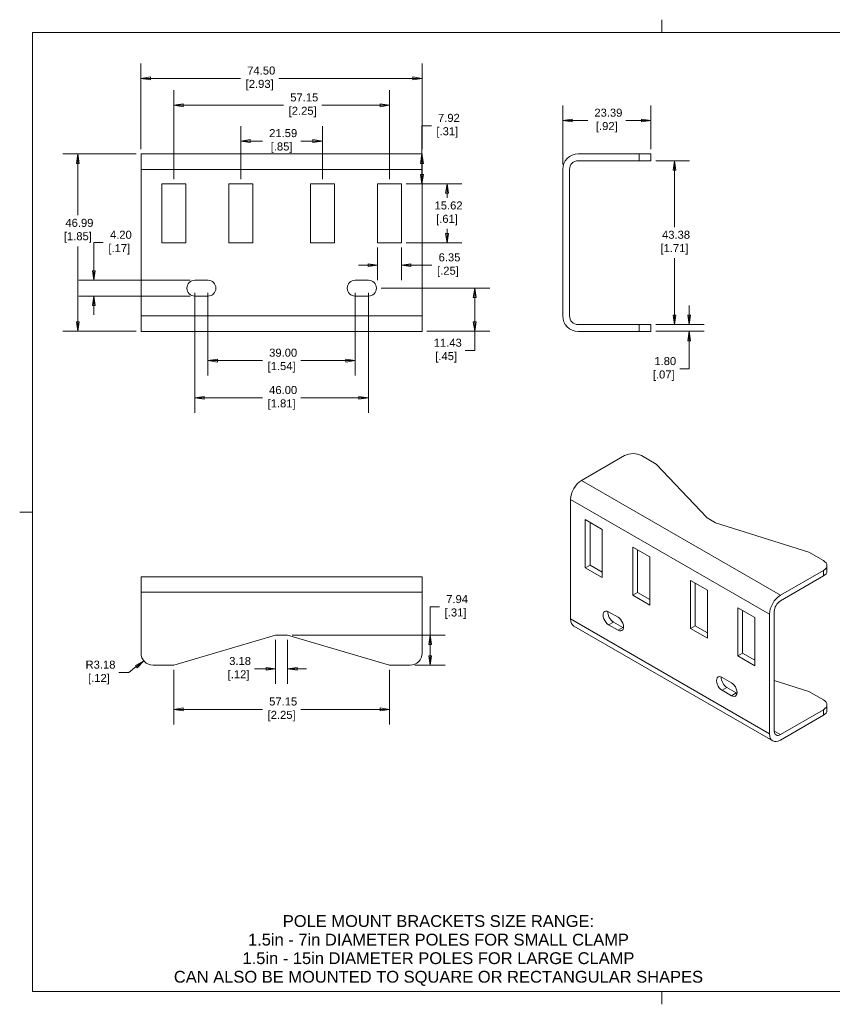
# Model space of a CAD drawing. Header units: millimetres. Extents: x 5 to 345, y 5 to 265.
# Tile 1 of 17: x 5 to 220, y 5 to 265. Entities that reach past the tile are written whole.
import ezdxf

# ---------------------------------------------------------------- set-up
doc = ezdxf.new("R2010")
doc.units = ezdxf.units.MM
doc.header["$LTSCALE"] = 1.25
for name, color, linetype, lineweight in [('Dimension (ANSI)', 7, 'Continuous', 9), ('Sketch Geometry (ANSI)', 7, 'Continuous', 9), ('Symbol (ANSI)', 7, 'Continuous', 9), ('Visible (ANSI)', 7, 'Continuous', 9), ('Visible Narrow (ANSI)', 7, 'Continuous', 9)]:
    doc.layers.add(name, color=color, linetype=linetype, lineweight=lineweight)
doc.styles.add('Note Text (ANSI)', font='arial.ttf')
doc.dimstyles.new('Default - mm_inch (ANSI)', dxfattribs={"dimscale": 1.25, "dimtxt": 1.7, "dimasz": 2, "dimexe": 3.175, "dimexo": 1, "dimgap": 0.8, "dimtad": 0, "dimtih": 1, "dimtoh": 1, "dimrnd": 1e-08, "dimzin": 4, "dimdsep": 46, "dimtxsty": 'Note Text (ANSI)', "dimblk": 'Filled-1', "dimcen": 0.09, "dimdle": 10, "dimclrd": 256, "dimclre": 256, "dimclrt": 256, "dimadec": 1, "dimazin": 0, "dimtfac": 1.176471, "dimtofl": 0, "dimtmove": 0, "dimatfit": 3, "dimfxl": 1, "dimtolj": 1, "dimtzin": 0, "dimlwd": -1, "dimlwe": -1, "dimarcsym": 0})

# ---------------------------------------------------------------- blocks, each defined once
blk = doc.blocks.new('Borders Default Border')
at = {"layer": 'Sketch Geometry (ANSI)'}
for p, q in [((139.7, 209.55), (139.7, 212.27)), ((6.35, 107.95), (3.63, 107.95)), ((139.7, 6.35), (139.7, 3.63))]:
    blk.add_line(p, q, dxfattribs=at)
at = {"layer": 'Sketch Geometry (ANSI)', "flags": 128}
blk.add_lwpolyline([(6.35, 6.35), (6.35, 209.55), (273.05, 209.55), (273.05, 6.35), (6.35, 6.35)], dxfattribs=at)
blk = doc.blocks.new('Filled-1')
at = {"color": 0}
for p, q in [((0, 0), (-1, 0.15)), ((-1, 0.15), (-1, -0.15)), ((-1, 0), (0, 0)), ((-1, -0.15), (0, 0))]:
    blk.add_line(p, q, dxfattribs=at)
at = {"color": 0, "flags": 128}
blk.add_lwpolyline([(-1, -0.15), (0, 0), (-1, 0.15), (-1, -0.15)], dxfattribs=at)
at = {"color": 0}
blk.add_solid([(-1, -0.15), (0, 0), (-1, 0.15), (-1, -0.15)], dxfattribs=at)
blk = doc.blocks.new('*D7')
at = {"layer": 'Defpoints', "color": 0, "transparency": 16777216}
for p in [(36.68, 229.78), (19.95, 182.79), (36.68, 182.79)]:
    blk.add_point(p, dxfattribs=at)
at = {"layer": 'Dimension (ANSI)', "transparency": 16777216}
for p, q in [((35.43, 229.78), (15.98, 229.78)), ((19.95, 227.28), (19.95, 213.57)), ((19.95, 185.29), (19.95, 205.3)), ((35.43, 182.79), (15.98, 182.79))]:
    blk.add_line(p, q, dxfattribs=at)
at = {"layer": 'Dimension (ANSI)', "transparency": 16777216, "xscale": 2.5, "yscale": 2.5, "zscale": 2.5}
for p, rotation in [((19.95, 229.78), 90), ((19.95, 182.79), 270)]:
    blk.add_blockref('Filled-1', p, dxfattribs=dict(at, rotation=rotation))
at = {"layer": 'Dimension (ANSI)', "transparency": 16777216, "insert": (19.95, 209.43), "char_height": 2.125, "attachment_point": 5, "style": 'Note Text (ANSI)'}
blk.add_mtext('\\A1; 46.99\\P[1.85]', dxfattribs=at)
blk = doc.blocks.new('*D8')
at = {"layer": 'Defpoints', "color": 0, "transparency": 16777216}
for p in [(36.68, 249.78), (36.68, 229.78), (111.18, 229.78)]:
    blk.add_point(p, dxfattribs=at)
at = {"layer": 'Dimension (ANSI)', "transparency": 16777216}
for p, q in [((36.68, 231.03), (36.68, 253.75)), ((111.18, 231.03), (111.18, 253.75)), ((39.18, 249.78), (63.07, 249.78)), ((108.68, 249.78), (73.18, 249.78))]:
    blk.add_line(p, q, dxfattribs=at)
at = {"layer": 'Dimension (ANSI)', "transparency": 16777216, "xscale": 2.5, "yscale": 2.5, "zscale": 2.5, "rotation": 180}
blk.add_blockref('Filled-1', (36.68, 249.78), dxfattribs=at)
at = {"layer": 'Dimension (ANSI)', "transparency": 16777216, "xscale": 2.5, "yscale": 2.5, "zscale": 2.5}
blk.add_blockref('Filled-1', (111.18, 249.78), dxfattribs=at)
at = {"layer": 'Dimension (ANSI)', "transparency": 16777216, "insert": (68.13, 249.78), "char_height": 2.125, "attachment_point": 5, "style": 'Note Text (ANSI)'}
blk.add_mtext('\\A1; 74.50\\P[2.93]', dxfattribs=at)
blk = doc.blocks.new('*D9')
at = {"layer": 'Defpoints', "color": 0, "transparency": 16777216}
for p in [(171.79, 227.97), (171.79, 184.59), (178.01, 184.59)]:
    blk.add_point(p, dxfattribs=at)
at = {"layer": 'Dimension (ANSI)', "transparency": 16777216}
for p, q in [((173.04, 227.97), (181.98, 227.97)), ((178.01, 225.47), (178.01, 210.42)), ((178.01, 187.09), (178.01, 202.14)), ((173.04, 184.59), (181.98, 184.59))]:
    blk.add_line(p, q, dxfattribs=at)
at = {"layer": 'Dimension (ANSI)', "transparency": 16777216, "xscale": 2.5, "yscale": 2.5, "zscale": 2.5}
for p, rotation in [((178.01, 227.97), 90), ((178.01, 184.59), 270)]:
    blk.add_blockref('Filled-1', p, dxfattribs=dict(at, rotation=rotation))
at = {"layer": 'Dimension (ANSI)', "transparency": 16777216, "insert": (178.01, 206.28), "char_height": 2.125, "attachment_point": 5, "style": 'Note Text (ANSI)'}
blk.add_mtext('\\A1; 43.38\\P[1.71]', dxfattribs=at)
blk = doc.blocks.new('*D10')
at = {"layer": 'Defpoints', "color": 0, "transparency": 16777216}
for p in [(148.4, 238.61), (171.79, 229.78), (148.4, 225.69)]:
    blk.add_point(p, dxfattribs=at)
at = {"layer": 'Dimension (ANSI)', "transparency": 16777216}
for p, q in [((148.4, 226.94), (148.4, 242.58)), ((171.79, 231.03), (171.79, 242.58)), ((150.9, 238.61), (155.03, 238.61)), ((169.29, 238.61), (165.15, 238.61))]:
    blk.add_line(p, q, dxfattribs=at)
at = {"layer": 'Dimension (ANSI)', "transparency": 16777216, "xscale": 2.5, "yscale": 2.5, "zscale": 2.5, "rotation": 180}
blk.add_blockref('Filled-1', (148.4, 238.61), dxfattribs=at)
at = {"layer": 'Dimension (ANSI)', "transparency": 16777216, "xscale": 2.5, "yscale": 2.5, "zscale": 2.5}
blk.add_blockref('Filled-1', (171.79, 238.61), dxfattribs=at)
at = {"layer": 'Dimension (ANSI)', "transparency": 16777216, "insert": (160.09, 238.61), "char_height": 2.125, "attachment_point": 5, "style": 'Note Text (ANSI)'}
blk.add_mtext('\\A1; 23.39\\P[.92]', dxfattribs=at)
blk = doc.blocks.new('*D11')
at = {"layer": 'Defpoints', "color": 0, "transparency": 16777216}
for p in [(72.35, 102.32), (75.52, 102.32), (75.52, 93.39)]:
    blk.add_point(p, dxfattribs=at)
at = {"layer": 'Dimension (ANSI)', "transparency": 16777216}
for p, q in [((72.35, 101.07), (72.35, 89.42)), ((75.52, 101.07), (75.52, 89.42)), ((69.85, 93.39), (66.75, 93.39)), ((78.02, 93.39), (80.52, 93.39))]:
    blk.add_line(p, q, dxfattribs=at)
at = {"layer": 'Dimension (ANSI)', "transparency": 16777216, "xscale": 2.5, "yscale": 2.5, "zscale": 2.5}
blk.add_blockref('Filled-1', (72.35, 93.39), dxfattribs=at)
at = {"layer": 'Dimension (ANSI)', "transparency": 16777216, "xscale": 2.5, "yscale": 2.5, "zscale": 2.5, "rotation": 180}
blk.add_blockref('Filled-1', (75.52, 93.39), dxfattribs=at)
at = {"layer": 'Dimension (ANSI)', "transparency": 16777216, "insert": (62.52, 93.39), "char_height": 2.125, "attachment_point": 5, "style": 'Note Text (ANSI)'}
blk.add_mtext('\\A1; 3.18\\P[.12]', dxfattribs=at)
blk = doc.blocks.new('*D12')
at = {"layer": 'Defpoints', "color": 0, "transparency": 16777216}
for p in [(45.36, 94.38), (102.51, 94.38), (102.51, 82.66)]:
    blk.add_point(p, dxfattribs=at)
at = {"layer": 'Dimension (ANSI)', "transparency": 16777216}
for p, q in [((45.36, 93.13), (45.36, 78.69)), ((102.51, 93.13), (102.51, 78.69)), ((47.86, 82.66), (68.87, 82.66)), ((100.01, 82.66), (79, 82.66))]:
    blk.add_line(p, q, dxfattribs=at)
at = {"layer": 'Dimension (ANSI)', "transparency": 16777216, "xscale": 2.5, "yscale": 2.5, "zscale": 2.5, "rotation": 180}
blk.add_blockref('Filled-1', (45.36, 82.66), dxfattribs=at)
at = {"layer": 'Dimension (ANSI)', "transparency": 16777216, "xscale": 2.5, "yscale": 2.5, "zscale": 2.5}
blk.add_blockref('Filled-1', (102.51, 82.66), dxfattribs=at)
at = {"layer": 'Dimension (ANSI)', "transparency": 16777216, "insert": (73.93, 82.66), "char_height": 2.125, "attachment_point": 5, "style": 'Note Text (ANSI)'}
blk.add_mtext('\\A1; 57.15\\P[2.25]', dxfattribs=at)
blk = doc.blocks.new('*D13')
at = {"layer": 'Defpoints', "color": 0, "transparency": 16777216}
for p in [(75.52, 102.32), (108.01, 94.38), (113.28, 94.38)]:
    blk.add_point(p, dxfattribs=at)
at = {"layer": 'Dimension (ANSI)', "transparency": 16777216}
for p, q in [((113.28, 102.32), (113.28, 109.78)), ((113.28, 109.78), (115.78, 109.78)), ((76.77, 102.32), (117.25, 102.32)), ((113.28, 96.88), (113.28, 99.82)), ((109.26, 94.38), (117.25, 94.38))]:
    blk.add_line(p, q, dxfattribs=at)
at = {"layer": 'Dimension (ANSI)', "transparency": 16777216, "xscale": 2.5, "yscale": 2.5, "zscale": 2.5}
for p, rotation in [((113.28, 102.32), 90), ((113.28, 94.38), 270)]:
    blk.add_blockref('Filled-1', p, dxfattribs=dict(at, rotation=rotation))
at = {"layer": 'Dimension (ANSI)', "transparency": 16777216, "insert": (120.01, 109.78), "char_height": 2.125, "attachment_point": 5, "style": 'Note Text (ANSI)'}
blk.add_mtext('\\A1; 7.94\\P[.31]', dxfattribs=at)
blk = doc.blocks.new('*D14')
at = {"layer": 'Defpoints', "color": 0, "transparency": 16777216}
for p in [(171.79, 184.59), (171.79, 182.79), (181.89, 182.79)]:
    blk.add_point(p, dxfattribs=at)
at = {"layer": 'Dimension (ANSI)', "transparency": 16777216}
for p, q in [((181.89, 187.09), (181.89, 189.59)), ((173.04, 184.59), (185.86, 184.59)), ((173.04, 182.79), (185.86, 182.79)), ((181.89, 180.29), (181.89, 172.82)), ((181.89, 172.82), (179.39, 172.82))]:
    blk.add_line(p, q, dxfattribs=at)
at = {"layer": 'Dimension (ANSI)', "transparency": 16777216, "xscale": 2.5, "yscale": 2.5, "zscale": 2.5}
for p, rotation in [((181.89, 184.59), 270), ((181.89, 182.79), 90)]:
    blk.add_blockref('Filled-1', p, dxfattribs=dict(at, rotation=rotation))
at = {"layer": 'Dimension (ANSI)', "transparency": 16777216, "insert": (175.16, 172.82), "char_height": 2.125, "attachment_point": 5, "style": 'Note Text (ANSI)'}
blk.add_mtext('\\A1; 1.80\\P[.07]', dxfattribs=at)
blk = doc.blocks.new('*D15')
at = {"layer": 'Defpoints', "color": 0, "transparency": 16777216}
for p in [(50.93, 196.32), (24.2, 192.12), (50.93, 192.12)]:
    blk.add_point(p, dxfattribs=at)
at = {"layer": 'Dimension (ANSI)', "transparency": 16777216}
for p, q in [((24.2, 198.82), (24.2, 206.28)), ((24.2, 206.28), (26.7, 206.28)), ((49.68, 196.32), (20.24, 196.32)), ((49.68, 192.12), (20.24, 192.12)), ((24.2, 189.62), (24.2, 187.12))]:
    blk.add_line(p, q, dxfattribs=at)
at = {"layer": 'Dimension (ANSI)', "transparency": 16777216, "xscale": 2.5, "yscale": 2.5, "zscale": 2.5}
for p, rotation in [((24.2, 196.32), 270), ((24.2, 192.12), 90)]:
    blk.add_blockref('Filled-1', p, dxfattribs=dict(at, rotation=rotation))
at = {"layer": 'Dimension (ANSI)', "transparency": 16777216, "insert": (30.93, 206.28), "char_height": 2.125, "attachment_point": 5, "style": 'Note Text (ANSI)'}
blk.add_mtext('\\A1; 4.20\\P[.17]', dxfattribs=at)
blk = doc.blocks.new('*D16')
at = {"layer": 'Defpoints', "color": 0, "transparency": 16777216}
for p in [(54.43, 194.22), (93.43, 194.22), (93.43, 175.04)]:
    blk.add_point(p, dxfattribs=at)
at = {"layer": 'Dimension (ANSI)', "transparency": 16777216}
for p, q in [((54.43, 192.97), (54.43, 171.07)), ((93.43, 192.97), (93.43, 171.07)), ((56.93, 175.04), (68.88, 175.04)), ((90.93, 175.04), (78.99, 175.04))]:
    blk.add_line(p, q, dxfattribs=at)
at = {"layer": 'Dimension (ANSI)', "transparency": 16777216, "xscale": 2.5, "yscale": 2.5, "zscale": 2.5, "rotation": 180}
blk.add_blockref('Filled-1', (54.43, 175.04), dxfattribs=at)
at = {"layer": 'Dimension (ANSI)', "transparency": 16777216, "xscale": 2.5, "yscale": 2.5, "zscale": 2.5}
blk.add_blockref('Filled-1', (93.43, 175.04), dxfattribs=at)
at = {"layer": 'Dimension (ANSI)', "transparency": 16777216, "insert": (73.93, 175.04), "char_height": 2.125, "attachment_point": 5, "style": 'Note Text (ANSI)'}
blk.add_mtext('\\A1; 39.00\\P[1.54]', dxfattribs=at)
blk = doc.blocks.new('*D17')
at = {"layer": 'Defpoints', "color": 0, "transparency": 16777216}
for p in [(39.86, 97.55), (37.39, 95.56)]:
    blk.add_point(p, dxfattribs=at)
at = {"layer": 'Dimension (ANSI)', "transparency": 16777216}
for p, q in [((33.5, 92.42), (35.44, 93.99)), ((30.85, 92.42), (33.5, 92.42))]:
    blk.add_line(p, q, dxfattribs=at)
at = {"layer": 'Dimension (ANSI)', "transparency": 16777216, "xscale": 2.5, "yscale": 2.5, "zscale": 2.5, "rotation": 38.91672910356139}
blk.add_blockref('Filled-1', (37.39, 95.56), dxfattribs=at)
at = {"layer": 'Dimension (ANSI)', "transparency": 16777216, "insert": (25.54, 92.42), "char_height": 2.125, "attachment_point": 5, "style": 'Note Text (ANSI)'}
blk.add_mtext('\\A1; R3.18\\P[.12]', dxfattribs=at)
blk = doc.blocks.new('*D18')
at = {"layer": 'Defpoints', "color": 0, "transparency": 16777216}
for p in [(99.03, 194.22), (111.18, 182.79), (125.09, 182.79)]:
    blk.add_point(p, dxfattribs=at)
at = {"layer": 'Dimension (ANSI)', "transparency": 16777216}
for p, q in [((100.28, 194.22), (129.06, 194.22)), ((125.09, 191.72), (125.09, 185.29)), ((112.43, 182.79), (129.06, 182.79)), ((125.09, 182.79), (125.09, 177.68)), ((125.09, 177.68), (122.59, 177.68))]:
    blk.add_line(p, q, dxfattribs=at)
at = {"layer": 'Dimension (ANSI)', "transparency": 16777216, "xscale": 2.5, "yscale": 2.5, "zscale": 2.5}
for p, rotation in [((125.09, 194.22), 90), ((125.09, 182.79), 270)]:
    blk.add_blockref('Filled-1', p, dxfattribs=dict(at, rotation=rotation))
at = {"layer": 'Dimension (ANSI)', "transparency": 16777216, "insert": (117.53, 177.68), "char_height": 2.125, "attachment_point": 5, "style": 'Note Text (ANSI)'}
blk.add_mtext('\\A1; 11.43\\P[.45]', dxfattribs=at)
blk = doc.blocks.new('*D19')
at = {"layer": 'Defpoints', "color": 0, "transparency": 16777216}
for p in [(105.68, 221.85), (105.68, 206.23), (117.75, 206.23)]:
    blk.add_point(p, dxfattribs=at)
at = {"layer": 'Dimension (ANSI)', "transparency": 16777216}
for p, q in [((106.93, 221.85), (121.72, 221.85)), ((117.75, 219.35), (117.75, 218.18)), ((117.75, 208.73), (117.75, 209.9)), ((106.93, 206.23), (121.72, 206.23))]:
    blk.add_line(p, q, dxfattribs=at)
at = {"layer": 'Dimension (ANSI)', "transparency": 16777216, "xscale": 2.5, "yscale": 2.5, "zscale": 2.5}
for p, rotation in [((117.75, 221.85), 90), ((117.75, 206.23), 270)]:
    blk.add_blockref('Filled-1', p, dxfattribs=dict(at, rotation=rotation))
at = {"layer": 'Dimension (ANSI)', "transparency": 16777216, "insert": (117.75, 214.04), "char_height": 2.125, "attachment_point": 5, "style": 'Note Text (ANSI)'}
blk.add_mtext('\\A1; 15.62\\P[.61]', dxfattribs=at)
blk = doc.blocks.new('*D20')
at = {"layer": 'Defpoints', "color": 0, "transparency": 16777216}
for p in [(99.33, 206.23), (105.68, 206.23), (99.33, 200.3)]:
    blk.add_point(p, dxfattribs=at)
at = {"layer": 'Dimension (ANSI)', "transparency": 16777216}
for p, q in [((99.33, 204.98), (99.33, 196.33)), ((105.68, 204.98), (105.68, 196.33)), ((96.83, 200.3), (94.33, 200.3)), ((108.18, 200.3), (113.75, 200.3))]:
    blk.add_line(p, q, dxfattribs=at)
at = {"layer": 'Dimension (ANSI)', "transparency": 16777216, "xscale": 2.5, "yscale": 2.5, "zscale": 2.5}
blk.add_blockref('Filled-1', (99.33, 200.3), dxfattribs=at)
at = {"layer": 'Dimension (ANSI)', "transparency": 16777216, "xscale": 2.5, "yscale": 2.5, "zscale": 2.5, "rotation": 180}
blk.add_blockref('Filled-1', (105.68, 200.3), dxfattribs=at)
at = {"layer": 'Dimension (ANSI)', "transparency": 16777216, "insert": (118, 200.3), "char_height": 2.125, "attachment_point": 5, "style": 'Note Text (ANSI)'}
blk.add_mtext('\\A1; 6.35\\P[.25]', dxfattribs=at)
blk = doc.blocks.new('*D21')
at = {"layer": 'Defpoints', "color": 0, "transparency": 16777216}
for p in [(45.36, 242.66), (45.36, 221.85), (102.51, 221.85)]:
    blk.add_point(p, dxfattribs=at)
at = {"layer": 'Dimension (ANSI)', "transparency": 16777216}
for p, q in [((45.36, 223.1), (45.36, 246.63)), ((102.51, 223.1), (102.51, 246.63)), ((47.86, 242.66), (74.45, 242.66)), ((100.01, 242.66), (84.58, 242.66))]:
    blk.add_line(p, q, dxfattribs=at)
at = {"layer": 'Dimension (ANSI)', "transparency": 16777216, "xscale": 2.5, "yscale": 2.5, "zscale": 2.5, "rotation": 180}
blk.add_blockref('Filled-1', (45.36, 242.66), dxfattribs=at)
at = {"layer": 'Dimension (ANSI)', "transparency": 16777216, "xscale": 2.5, "yscale": 2.5, "zscale": 2.5}
blk.add_blockref('Filled-1', (102.51, 242.66), dxfattribs=at)
at = {"layer": 'Dimension (ANSI)', "transparency": 16777216, "insert": (79.52, 242.66), "char_height": 2.125, "attachment_point": 5, "style": 'Note Text (ANSI)'}
blk.add_mtext('\\A1; 57.15\\P[2.25]', dxfattribs=at)
blk = doc.blocks.new('*D22')
at = {"layer": 'Defpoints', "color": 0, "transparency": 16777216}
for p in [(63.14, 233.2), (63.14, 221.85), (84.73, 221.85)]:
    blk.add_point(p, dxfattribs=at)
at = {"layer": 'Dimension (ANSI)', "transparency": 16777216}
for p, q in [((63.14, 223.1), (63.14, 237.17)), ((84.73, 223.1), (84.73, 237.17)), ((65.64, 233.2), (68.87, 233.2)), ((82.23, 233.2), (79, 233.2))]:
    blk.add_line(p, q, dxfattribs=at)
at = {"layer": 'Dimension (ANSI)', "transparency": 16777216, "xscale": 2.5, "yscale": 2.5, "zscale": 2.5, "rotation": 180}
blk.add_blockref('Filled-1', (63.14, 233.2), dxfattribs=at)
at = {"layer": 'Dimension (ANSI)', "transparency": 16777216, "xscale": 2.5, "yscale": 2.5, "zscale": 2.5}
blk.add_blockref('Filled-1', (84.73, 233.2), dxfattribs=at)
at = {"layer": 'Dimension (ANSI)', "transparency": 16777216, "insert": (73.93, 233.2), "char_height": 2.125, "attachment_point": 5, "style": 'Note Text (ANSI)'}
blk.add_mtext('\\A1; 21.59\\P[.85]', dxfattribs=at)
blk = doc.blocks.new('*D23')
at = {"layer": 'Defpoints', "color": 0, "transparency": 16777216}
for p in [(111.18, 229.78), (105.68, 221.85), (111.11, 221.85)]:
    blk.add_point(p, dxfattribs=at)
at = {"layer": 'Dimension (ANSI)', "transparency": 16777216}
for p, q in [((111.11, 229.78), (111.11, 237.24)), ((111.11, 237.24), (113.61, 237.24)), ((109.93, 229.78), (107.14, 229.78)), ((111.11, 224.35), (111.11, 227.28)), ((106.93, 221.85), (115.08, 221.85))]:
    blk.add_line(p, q, dxfattribs=at)
at = {"layer": 'Dimension (ANSI)', "transparency": 16777216, "xscale": 2.5, "yscale": 2.5, "zscale": 2.5}
for p, rotation in [((111.11, 229.78), 90), ((111.11, 221.85), 270)]:
    blk.add_blockref('Filled-1', p, dxfattribs=dict(at, rotation=rotation))
at = {"layer": 'Dimension (ANSI)', "transparency": 16777216, "insert": (117.83, 237.24), "char_height": 2.125, "attachment_point": 5, "style": 'Note Text (ANSI)'}
blk.add_mtext('\\A1; 7.92\\P[.31]', dxfattribs=at)
blk = doc.blocks.new('*D24')
at = {"layer": 'Defpoints', "color": 0, "transparency": 16777216}
for p in [(50.93, 194.22), (96.93, 194.22), (96.93, 165.16)]:
    blk.add_point(p, dxfattribs=at)
at = {"layer": 'Dimension (ANSI)', "transparency": 16777216}
for p, q in [((50.93, 192.97), (50.93, 161.19)), ((96.93, 192.97), (96.93, 161.19)), ((53.43, 165.16), (68.88, 165.16)), ((94.43, 165.16), (78.99, 165.16))]:
    blk.add_line(p, q, dxfattribs=at)
at = {"layer": 'Dimension (ANSI)', "transparency": 16777216, "xscale": 2.5, "yscale": 2.5, "zscale": 2.5, "rotation": 180}
blk.add_blockref('Filled-1', (50.93, 165.16), dxfattribs=at)
at = {"layer": 'Dimension (ANSI)', "transparency": 16777216, "xscale": 2.5, "yscale": 2.5, "zscale": 2.5}
blk.add_blockref('Filled-1', (96.93, 165.16), dxfattribs=at)
at = {"layer": 'Dimension (ANSI)', "transparency": 16777216, "insert": (73.93, 165.16), "char_height": 2.125, "attachment_point": 5, "style": 'Note Text (ANSI)'}
blk.add_mtext('\\A1; 46.00\\P[1.81]', dxfattribs=at)

msp = doc.modelspace()

# ---------------------------------------------------------------- linework, layer by layer
at = {"layer": 'Visible (ANSI)'}
for p, q in [((111.185, 229.776), (36.685, 229.776)), ((36.685, 225.687), (36.685, 229.776)), ((111.185, 229.776), (111.185, 225.687)), ((168.615, 229.776), (152.486, 229.776)), ((168.615, 229.776), (171.79, 229.776)), ((171.79, 227.973), (171.79, 229.776)), ((152.486, 227.973), (168.615, 227.973)), ((171.79, 227.973), (168.615, 227.973)), ((36.685, 186.876), (36.685, 225.687)), ((111.185, 225.687), (111.185, 186.876)), ((148.396, 225.687), (148.396, 186.876)), ((150.2, 186.876), (150.2, 225.687)), ((42.185, 221.852), (48.535, 221.852)), ((42.185, 206.231), (42.185, 221.852)), ((48.535, 221.852), (48.535, 206.231)), ((59.965, 221.852), (66.315, 221.852)), ((59.965, 206.231), (59.965, 221.852)), ((66.315, 221.852), (66.315, 206.231)), ((81.555, 206.231), (81.555, 221.852)), ((81.555, 221.852), (87.905, 221.852)), ((87.905, 221.852), (87.905, 206.231)), ((99.335, 221.852), (105.685, 221.852)), ((99.335, 206.231), (99.335, 221.852)), ((105.685, 221.852), (105.685, 206.231)), ((48.535, 206.231), (42.185, 206.231)), ((66.315, 206.231), (59.965, 206.231)), ((87.905, 206.231), (81.555, 206.231)), ((105.685, 206.231), (99.335, 206.231)), ((50.935, 196.316), (54.435, 196.316)), ((93.435, 196.316), (96.935, 196.316)), ((54.435, 192.116), (50.935, 192.116)), ((96.935, 192.116), (93.435, 192.116)), ((36.685, 182.786), (36.685, 186.876)), ((111.185, 186.876), (111.185, 182.786)), ((36.685, 182.786), (111.185, 182.786)), ((168.615, 184.59), (152.486, 184.59)), ((152.486, 182.786), (168.615, 182.786)), ((168.615, 184.59), (171.79, 184.59)), ((171.79, 182.786), (168.615, 182.786)), ((171.79, 182.786), (171.79, 184.59)), ((153.39, 143.296), (164.795, 149.881)), ((173.174, 147.636), (169.285, 149.881)), ((186.644, 133.377), (173.174, 147.636)), ((150.498, 106.599), (150.498, 138.288)), ((188.889, 132.081), (186.644, 133.377)), ((154.387, 132.911), (158.877, 130.318)), ((154.387, 120.156), (154.387, 132.911)), ((155.662, 132.175), (155.662, 120.893)), ((213.585, 124.304), (188.889, 132.081)), ((158.877, 130.318), (158.877, 117.564)), ((166.96, 125.652), (171.45, 123.06)), ((166.96, 112.898), (166.96, 125.652)), ((168.235, 124.916), (168.235, 113.634)), ((171.45, 123.06), (171.45, 110.305)), ((217.474, 122.059), (213.585, 124.304)), ((154.387, 120.156), (155.662, 120.893)), ((158.877, 117.564), (154.387, 120.156)), ((155.662, 120.893), (158.877, 119.036)), ((218.404, 119.29), (218.404, 120.763)), ((36.685, 113.683), (36.685, 117.773)), ((111.185, 117.773), (36.685, 117.773)), ((111.185, 117.773), (111.185, 113.683)), ((217.474, 119.466), (206.069, 112.882)), ((206.069, 111.409), (217.474, 117.994)), ((182.226, 104.084), (182.226, 116.838)), ((182.226, 116.838), (186.716, 114.246)), ((183.501, 116.102), (183.501, 104.82)), ((36.685, 97.554), (36.685, 113.683)), ((111.185, 113.683), (111.185, 97.554)), ((166.96, 112.898), (168.235, 113.634)), ((171.45, 110.305), (166.96, 112.898)), ((168.235, 113.634), (171.45, 111.778)), ((186.716, 114.246), (186.716, 101.491)), ((194.798, 109.579), (199.289, 106.987)), ((194.798, 96.825), (194.798, 109.579)), ((160.574, 108.489), (163.049, 107.06)), ((196.074, 108.843), (196.074, 97.561)), ((199.289, 106.987), (199.289, 94.233)), ((203.178, 107.873), (203.178, 76.184)), ((204.453, 76.92), (204.453, 108.609)), ((204.025, 74.312), (151.345, 104.727)), ((163.049, 103.631), (160.574, 105.06)), ((161.85, 105.796), (164.325, 104.367)), ((182.226, 104.084), (183.501, 104.82)), ((183.501, 104.82), (186.716, 102.964)), ((45.36, 94.379), (72.347, 102.317)), ((72.347, 102.317), (75.522, 102.317)), ((75.522, 102.317), (102.51, 94.379)), ((186.716, 101.491), (182.226, 104.084)), ((194.798, 96.825), (196.074, 97.561)), ((199.289, 94.233), (194.798, 96.825)), ((196.074, 97.561), (199.289, 95.705)), ((45.36, 94.379), (39.86, 94.379)), ((108.01, 94.379), (102.51, 94.379)), ((190.626, 91.139), (193.101, 89.71)), ((213.585, 87.409), (204.453, 90.285)), ((193.101, 86.281), (190.626, 87.709)), ((191.902, 88.446), (194.377, 87.017)), ((217.474, 85.164), (213.585, 87.409)), ((218.404, 82.395), (218.404, 83.868)), ((217.474, 82.572), (206.069, 75.987)), ((206.069, 74.515), (217.474, 81.099))]:
    msp.add_line(p, q, dxfattribs=at)
for centre, radius, start, end in [((152.486, 225.687), 4.089, 90, 180), ((152.486, 225.687), 2.286, 90, 180), ((50.935, 194.216), 2.1, 90, 270), ((54.435, 194.216), 2.1, 270, 90), ((93.435, 194.216), 2.1, 90, 270), ((96.935, 194.216), 2.1, 270, 90), ((152.486, 186.876), 4.089, 180, 270), ((152.486, 186.876), 2.286, 180, 270), ((39.86, 97.554), 3.175, 180, 270), ((108.01, 97.554), 3.175, 270, 0)]:
    msp.add_arc(centre, radius, start, end, dxfattribs=at)
for centre, major_axis, start_param, end_param in [((167.04, 148.585), (3.175, 0), 0.7853982, 2.3561945), ((153.39, 139.957), (-2.045, -3.542), 3.9269908, 5.4977871), ((215.229, 120.763), (3.175, 0), 5.4977871, 7.0685835), ((215.229, 119.29), (3.175, 0), 5.4977871, 6.2831853), ((206.069, 109.543), (2.045, 3.542), 0.7853982, 2.3561945), ((206.069, 109.543), (-1.143, -1.98), 3.9269908, 5.4977871), ((160.574, 106.775), (-1.05, 1.819), 5.4977871, 8.6393798), ((161.85, 107.511), (1.05, -1.819), 3.7941702, 5.4977871), ((163.049, 105.346), (1.05, -1.819), 5.4977871, 8.6393798), ((153.39, 108.268), (-2.045, -3.542), 5.4977871, 6.2831853), ((164.325, 106.082), (1.05, -1.819), 5.4977871, 5.6306077), ((190.626, 89.424), (-1.05, 1.819), 5.4977871, 8.6393798), ((191.902, 90.16), (1.05, -1.819), 3.7941702, 5.4977871), ((193.101, 87.995), (1.05, -1.819), 5.4977871, 8.6393798), ((194.377, 88.731), (1.05, -1.819), 5.4977871, 5.6306077), ((215.229, 83.868), (3.175, 0), 5.4977871, 7.0685835), ((215.229, 82.395), (3.175, 0), 5.4977871, 6.2831853), ((206.069, 77.854), (-2.045, -3.542), 5.4977871, 7.0685835), ((206.069, 77.854), (-1.143, -1.98), 5.4977871, 7.0685835)]:
    msp.add_ellipse(centre, major_axis=major_axis, ratio=0.5773503, start_param=start_param, end_param=end_param, dxfattribs=at)
at = {"layer": 'Visible Narrow (ANSI)'}
for p, q in [((168.615, 229.776), (168.615, 227.973)), ((36.685, 225.687), (111.185, 225.687)), ((111.185, 186.876), (36.685, 186.876)), ((168.615, 184.59), (168.615, 182.786)), ((206.069, 112.882), (153.39, 143.296)), ((150.498, 138.288), (203.178, 107.873)), ((217.474, 119.466), (217.474, 117.994)), ((36.685, 113.683), (111.185, 113.683)), ((203.178, 76.184), (150.498, 106.599)), ((160.574, 105.06), (161.85, 105.796)), ((163.049, 103.631), (164.325, 104.367)), ((190.626, 87.709), (191.902, 88.446)), ((193.101, 86.281), (194.377, 87.017)), ((217.474, 82.572), (217.474, 81.099)), ((206.069, 75.987), (204.453, 76.92))]:
    msp.add_line(p, q, dxfattribs=at)

# ---------------------------------------------------------------- block references
at = {"xscale": 1.25, "yscale": 1.25, "zscale": 1.25}
msp.add_blockref('Borders Default Border', (0, 0), dxfattribs=at)

# ---------------------------------------------------------------- texts
at = {"layer": 'Symbol (ANSI)', "insert": (115.482, 18.786), "char_height": 3.125, "width": 140.2439, "attachment_point": 5, "line_spacing_factor": 0.944221, "style": 'Note Text (ANSI)'}
msp.add_mtext('{\\fArial|b0|i0;\\H3.1250;POLE MOUNT BRACKETS SIZE RANGE: \\P\\fArial|b0|i0;\\H3.1250;1.5in - 7in DIAMETER POLES FOR SMALL CLAMP\\P\\fArial|b0|i0;\\H3.1250;1.5in - 15in DIAMETER POLES FOR LARGE CLAMP\\P\\fArial|b0|i0;\\H3.1250;CAN ALSO BE MOUNTED TO SQUARE OR RECTANGULAR SHAPES}', dxfattribs=at)

# ---------------------------------------------------------------- dimensions: what is measured, and where the dimension line sits
at = {"layer": 'Dimension (ANSI)'}
for base, p1, p2, angle, text, override, picture, middle in [((36.685, 249.776), (111.185, 229.776), (36.685, 229.776), 180, ' <>\\X[2.93]', {"dimgap": 0.8, "dimtih": 0, "dimtoh": 0, "dimdec": 2, "dimpost": '\\X', "dimtol": 0, "dimlim": 0, "dimtp": 0, "dimtm": 0, "dimtdec": 2, "dimatfit": 1}, '*D8', (68.128, 249.776)), ((45.36, 242.663), (102.51, 221.852), (45.36, 221.852), 180, ' <>\\X[2.25]', {"dimgap": 0.8, "dimtih": 0, "dimtoh": 0, "dimdec": 2, "dimpost": '\\X', "dimtol": 0, "dimlim": 0, "dimtp": 0, "dimtm": 0, "dimtdec": 2, "dimatfit": 1}, '*D21', (79.517, 242.663)), ((111.109, 221.852), (111.185, 229.776), (105.685, 221.852), 90, ' <>\\X[.31]', {"dimgap": 0.8, "dimdec": 2, "dimpost": '\\X', "dimtol": 0, "dimlim": 0, "dimtp": 0, "dimtm": 0, "dimtdec": 2, "dimatfit": 2}, '*D23', (117.832, 237.242)), ((63.14, 233.203), (84.73, 221.852), (63.14, 221.852), 180, ' <>\\X[.85]', {"dimgap": 0.8, "dimtih": 0, "dimtoh": 0, "dimdec": 2, "dimpost": '\\X', "dimtol": 0, "dimlim": 0, "dimtp": 0, "dimtm": 0, "dimtdec": 2, "dimatfit": 1}, '*D22', (73.935, 233.203)), ((19.95, 182.786), (36.685, 229.776), (36.685, 182.786), 90, ' <>\\X[1.85]', {"dimgap": 0.8, "dimdec": 2, "dimpost": '\\X', "dimtol": 0, "dimlim": 0, "dimtp": 0, "dimtm": 0, "dimtdec": 2, "dimatfit": 1}, '*D7', (19.95, 209.434)), ((178.01, 184.59), (171.79, 227.973), (171.79, 184.59), 270, ' <>\\X[1.71]', {"dimgap": 0.8, "dimdec": 2, "dimpost": '\\X', "dimtol": 0, "dimlim": 0, "dimtp": 0, "dimtm": 0, "dimtdec": 2, "dimatfit": 1}, '*D9', (178.01, 206.281)), ((117.75, 206.231), (105.685, 221.852), (105.685, 206.231), 90, ' <>\\X[.61]', {"dimgap": 0.8, "dimdec": 2, "dimpost": '\\X', "dimtol": 0, "dimlim": 0, "dimtp": 0, "dimtm": 0, "dimtdec": 2, "dimatfit": 1}, '*D19', (117.75, 214.041)), ((24.204, 192.116), (50.935, 196.316), (50.935, 192.116), 90, ' <>\\X[.17]', {"dimgap": 0.8, "dimdec": 2, "dimpost": '\\X', "dimtol": 0, "dimlim": 0, "dimtp": 0, "dimtm": 0, "dimtdec": 2, "dimatfit": 1}, '*D15', (30.935, 206.282)), ((99.335, 200.3), (105.685, 206.231), (99.335, 206.231), 180, ' <>\\X[.25]', {"dimgap": 0.8, "dimtih": 0, "dimtoh": 0, "dimdec": 2, "dimpost": '\\X', "dimtol": 0, "dimlim": 0, "dimtp": 0, "dimtm": 0, "dimtdec": 2, "dimatfit": 1}, '*D20', (117.996, 200.3)), ((96.935, 165.163), (50.935, 194.216), (96.935, 194.216), 180, ' <>\\X[1.81]', {"dimgap": 0.8, "dimtih": 0, "dimtoh": 0, "dimdec": 2, "dimpost": '\\X', "dimtol": 0, "dimlim": 0, "dimtp": 0, "dimtm": 0, "dimtdec": 2, "dimatfit": 1}, '*D24', (73.935, 165.163)), ((93.435, 175.043), (54.435, 194.216), (93.435, 194.216), 180, ' <>\\X[1.54]', {"dimgap": 0.8, "dimtih": 0, "dimtoh": 0, "dimdec": 2, "dimpost": '\\X', "dimtol": 0, "dimlim": 0, "dimtp": 0, "dimtm": 0, "dimtdec": 2, "dimatfit": 1}, '*D16', (73.935, 175.043)), ((125.09, 182.786), (99.035, 194.216), (111.185, 182.786), 270, ' <>\\X[.45]', {"dimgap": 0.8, "dimdec": 2, "dimpost": '\\X', "dimtol": 0, "dimlim": 0, "dimtp": 0, "dimtm": 0, "dimtdec": 2, "dimatfit": 2}, '*D18', (117.531, 177.675)), ((181.891, 182.786), (171.79, 184.59), (171.79, 182.786), 90, ' <>\\X[.07]', {"dimgap": 0.8, "dimdec": 2, "dimpost": '\\X', "dimtol": 0, "dimlim": 0, "dimtp": 0, "dimtm": 0, "dimtdec": 2, "dimatfit": 1}, '*D14', (175.161, 172.821)), ((113.282, 94.379), (75.522, 102.317), (108.01, 94.379), 270, ' <>\\X[.31]', {"dimgap": 0.8, "dimdec": 2, "dimpost": '\\X', "dimtol": 0, "dimlim": 0, "dimtp": 0, "dimtm": 0, "dimtdec": 2, "dimatfit": 2}, '*D13', (120.011, 109.782)), ((75.522149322, 93.391480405), (72.347149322, 102.316801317), (75.522149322, 102.316801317), 180, ' <>\\X[.12]', {"dimgap": 0.8, "dimtih": 0, "dimtoh": 0, "dimdec": 2, "dimpost": '\\X', "dimtol": 0, "dimlim": 0, "dimtp": 0, "dimtm": 0, "dimtdec": 2, "dimatfit": 1}, '*D11', (62.515356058, 93.391480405)), ((102.51, 82.663), (45.36, 94.379), (102.51, 94.379), 180, ' <>\\X[2.25]', {"dimgap": 0.8, "dimtih": 0, "dimtoh": 0, "dimdec": 2, "dimpost": '\\X', "dimtol": 0, "dimlim": 0, "dimtp": 0, "dimtm": 0, "dimtdec": 2, "dimatfit": 1}, '*D12', (73.935, 82.663))]:
    dim = msp.add_linear_dim(base=base, p1=p1, p2=p2, angle=angle, text=text, dimstyle='Default - mm_inch (ANSI)', override=override, dxfattribs=at)
    dim.commit()
    dim.dimension.update_dxf_attribs({"geometry": picture, "text_midpoint": middle, "dimtype": 160})
dim = msp.add_linear_dim(base=(148.396, 238.611), p1=(171.79, 229.776), p2=(148.396, 225.687), text=' <>\\X[.92]', dimstyle='Default - mm_inch (ANSI)', override={"dimgap": 0.8, "dimtih": 0, "dimtoh": 0, "dimdec": 2, "dimpost": '\\X', "dimtol": 0, "dimlim": 0, "dimtp": 0, "dimtm": 0, "dimtdec": 2, "dimatfit": 1}, dxfattribs=at)
dim.commit()
dim.dimension.update_dxf_attribs({"geometry": '*D10', "text_midpoint": (160.093, 238.611), "dimtype": 160})
dim = msp.add_radius_dim(center=(39.8596, 97.5543), mpoint=(37.3893, 95.5598), text=' <>\\X[.12]', dimstyle='Default - mm_inch (ANSI)', override={"dimgap": 0.8, "dimdec": 2, "dimlfac": 1, "dimpost": '\\X', "dimcen": 0, "dimtol": 0, "dimlim": 0, "dimtp": 0, "dimtm": 0, "dimtdec": 2}, dxfattribs=at)
dim.commit()
dim.dimension.update_dxf_attribs({"geometry": '*D17', "text_midpoint": (25.5389, 92.4188), "dimtype": 164})

doc.saveas('drawing.dxf')
